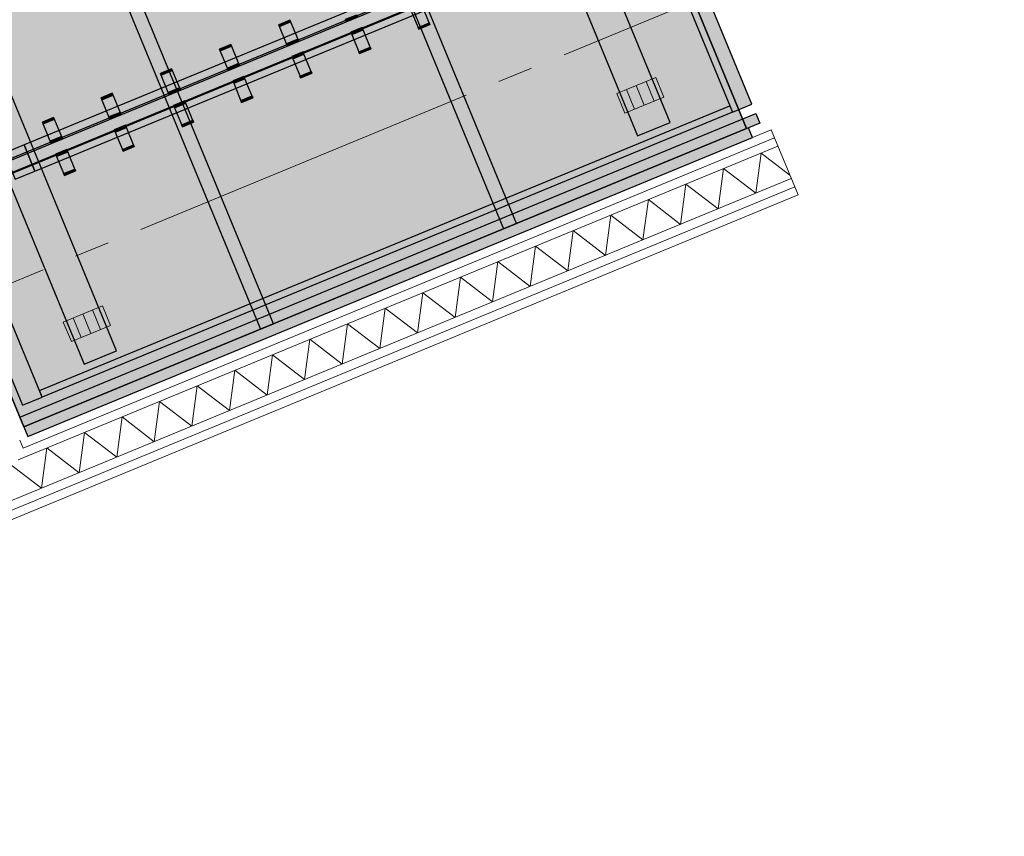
# Model space of a CAD drawing. Header units: millimetres. Extents: x -76965 to -69, y -21129 to 30747.
# Tile 39 of 65: x -20981 to -19583, y 12587 to 13746. Entities that reach past the tile are written whole.
import ezdxf
from ezdxf.enums import TextEntityAlignment as Align

# ---------------------------------------------------------------- set-up
doc = ezdxf.new("R2010")
doc.units = ezdxf.units.MM
doc.header["$MEASUREMENT"] = 0
doc.linetypes.add('B0204', pattern=[650, 500, -50, 50, -50])
doc.linetypes.add('B0702', pattern=[58.685, 39.06, -19.625001])
for name, color, linetype in [('007 Stramien', 7, 'Continuous'), ('022 Binnenwanden', 7, 'Continuous'), ('022 Binnenwanden Doorsnede-arcering', 7, 'Continuous'), ('022 Binnenwanden Laagscheidingslijnen', 7, 'Continuous'), ('079 Vaste inrichting', 7, 'Continuous'), ('079 Vaste inrichting 2D arcering', 7, 'Continuous'), ('079 Vaste inrichting Afdek-arcering', 7, 'Continuous')]:
    doc.layers.add(name, color=color, linetype=linetype)
doc.styles.add('GENERATED_STYLE_1', font='txt')

# ---------------------------------------------------------------- blocks, each defined once
blk = doc.blocks.new('*X85')
at = {"layer": '022 Binnenwanden Doorsnede-arcering', "color": 250, "linetype": 'Continuous', "lineweight": 0, "true_color": 0x3f3f3f}
for p, q in [((-21003.4, 13059.2), (-20995.8, 13116.5)), ((-20973.8, 13099.5), (-20995.8, 13116.5)), ((-21003.4, 13059.2), (-21014.9, 13068.1))]:
    blk.add_line(p, q, dxfattribs=at)
blk = doc.blocks.new('*X86')
at = {"layer": '022 Binnenwanden Doorsnede-arcering', "color": 250, "linetype": 'Continuous', "lineweight": 0, "true_color": 0x3f3f3f}
for p, q in [((-19936, 13499.7), (-19928.4, 13556.9)), ((-19887.7, 13525.6), (-19928.4, 13556.9)), ((-19989.4, 13477.7), (-19981.8, 13534.9)), ((-19936, 13499.7), (-19981.8, 13534.9)), ((-20042.8, 13455.6), (-20035.2, 13512.9)), ((-19989.4, 13477.7), (-20035.2, 13512.9)), ((-20096.2, 13433.6), (-20088.5, 13490.9)), ((-20042.8, 13455.6), (-20088.5, 13490.9)), ((-20149.5, 13411.6), (-20141.9, 13468.8)), ((-20096.2, 13433.6), (-20141.9, 13468.8)), ((-20202.9, 13389.6), (-20195.3, 13446.8)), ((-20149.5, 13411.6), (-20195.3, 13446.8)), ((-20256.3, 13367.6), (-20248.7, 13424.8)), ((-20202.9, 13389.6), (-20248.7, 13424.8)), ((-20309.6, 13345.5), (-20302, 13402.8)), ((-20256.3, 13367.6), (-20302, 13402.8)), ((-20363, 13323.5), (-20355.4, 13380.7)), ((-20309.6, 13345.5), (-20355.4, 13380.7)), ((-20416.4, 13301.5), (-20408.8, 13358.7)), ((-20363, 13323.5), (-20408.8, 13358.7)), ((-20469.7, 13279.5), (-20462.1, 13336.7)), ((-20416.4, 13301.5), (-20462.1, 13336.7)), ((-20523.1, 13257.4), (-20515.5, 13314.7)), ((-20469.7, 13279.5), (-20515.5, 13314.7)), ((-20576.5, 13235.4), (-20568.9, 13292.6)), ((-20523.1, 13257.4), (-20568.9, 13292.6)), ((-20629.8, 13213.4), (-20622.2, 13270.6)), ((-20576.5, 13235.4), (-20622.2, 13270.6)), ((-20683.2, 13191.4), (-20675.6, 13248.6)), ((-20629.8, 13213.4), (-20675.6, 13248.6)), ((-20736.6, 13169.3), (-20729, 13226.6)), ((-20683.2, 13191.4), (-20729, 13226.6)), ((-20790, 13147.3), (-20782.3, 13204.5)), ((-20736.6, 13169.3), (-20782.3, 13204.5)), ((-20843.3, 13125.3), (-20835.7, 13182.5)), ((-20790, 13147.3), (-20835.7, 13182.5)), ((-20896.7, 13103.3), (-20889.1, 13160.5)), ((-20843.3, 13125.3), (-20889.1, 13160.5)), ((-20950.1, 13081.2), (-20942.5, 13138.5)), ((-20896.7, 13103.3), (-20942.5, 13138.5)), ((-20950.1, 13081.2), (-20973.8, 13099.5))]:
    blk.add_line(p, q, dxfattribs=at)
blk = doc.blocks.new('Wall_18_1', base_point=(-22478.2, 12531.8))
at = {"layer": '022 Binnenwanden', "color": 1, "linetype": 'Continuous', "lineweight": 0, "flags": 128}
for points in [[(-19914.2, 13589.8), (-20969.4, 13154.4)], [(-19876.1, 13497.4), (-19914.2, 13589.8)], [(-21187.2, 12956.3), (-19876.1, 13497.4)]]:
    blk.add_lwpolyline(points, dxfattribs=at)
at = {"layer": '022 Binnenwanden Laagscheidingslijnen', "color": 9, "linetype": 'Continuous', "lineweight": 0}
for p, q in [((-19909.5, 13578.3), (-20976.2, 13138.1)), ((-19904.7, 13566.7), (-20983, 13121.7)), ((-20963.9, 13075.5), (-19885.6, 13520.5)), ((-21192, 12967.9), (-19880.8, 13508.9)), ((-20976.2, 13138.1), (-20981, 13149.6)), ((-21010.1, 13056.5), (-20963.9, 13075.5))]:
    blk.add_line(p, q, dxfattribs=at)
at = {"layer": '022 Binnenwanden', "color": 1, "lineweight": 0}
for name in ['*X86', '*X85']:
    blk.add_blockref(name, (0, 0), dxfattribs=at)
blk = doc.blocks.new('Wall_27_1', base_point=(-20969.4, 13154.4))
at = {"layer": '022 Binnenwanden', "color": 1, "linetype": 'Continuous', "lineweight": 0, "flags": 128}
blk.add_lwpolyline([(-20969.4, 13154.4), (-21782.1, 15123.7)], dxfattribs=at)
blk = doc.blocks.new('Slab_264_1', base_point=(-20920.4, 13576.9))
at = {"layer": '079 Vaste inrichting Afdek-arcering', "linetype": 'Continuous', "lineweight": 0, "true_color": 0xffffff}
blk.add_hatch(color=7, dxfattribs=at).paths.add_polyline_path([(-20920.4, 13576.9), (-20921.8, 13580.2), (-20937.6, 13573.7), (-20936.2, 13570.3)])
at = {"layer": '079 Vaste inrichting', "linetype": 'Continuous', "flags": 128}
blk.add_lwpolyline([(-20920.4, 13576.9), (-20936.2, 13570.3), (-20937.6, 13573.7), (-20921.8, 13580.2)], close=True, dxfattribs=at)
blk = doc.blocks.new('Slab_268_1', base_point=(-20921.8, 13580.2))
at = {"layer": '079 Vaste inrichting Afdek-arcering', "linetype": 'Continuous', "lineweight": 0, "true_color": 0xffffff}
blk.add_hatch(color=7, dxfattribs=at).paths.add_polyline_path([(-20921.8, 13580.2), (-20932.9, 13607.2), (-20948.7, 13600.6), (-20937.6, 13573.7)])
at = {"layer": '079 Vaste inrichting', "linetype": 'Continuous', "flags": 128}
blk.add_lwpolyline([(-20921.8, 13580.2), (-20937.6, 13573.7), (-20948.7, 13600.6), (-20932.9, 13607.2)], close=True, dxfattribs=at)
blk = doc.blocks.new('Slab_289_1', base_point=(-20501.2, 13749.8))
at = {"layer": '079 Vaste inrichting Afdek-arcering', "linetype": 'Continuous', "lineweight": 0, "true_color": 0xffffff}
blk.add_hatch(color=7, dxfattribs=at).paths.add_polyline_path([(-20501.2, 13749.8), (-20502.5, 13753.1), (-20518.4, 13746.6), (-20517, 13743.3)])
at = {"layer": '079 Vaste inrichting', "linetype": 'Continuous', "flags": 128}
blk.add_lwpolyline([(-20501.2, 13749.8), (-20517, 13743.3), (-20518.4, 13746.6), (-20502.5, 13753.1)], close=True, dxfattribs=at)
blk = doc.blocks.new('Slab_297_1', base_point=(-20976.9, 13199.1))
at = {"layer": '079 Vaste inrichting Afdek-arcering', "linetype": 'Continuous', "lineweight": 0, "true_color": 0xffffff}
blk.add_hatch(color=7, dxfattribs=at).paths.add_polyline_path([(-20976.9, 13199.1), (-20949.2, 13210.5), (-21193.2, 13802.2), (-21221, 13790.7)])
at = {"layer": '079 Vaste inrichting', "linetype": 'Continuous', "flags": 128}
blk.add_lwpolyline([(-20976.9, 13199.1), (-20949.2, 13210.5), (-21193.2, 13802.2), (-21221, 13790.7)], close=True, dxfattribs=at)
blk = doc.blocks.new('Slab_298_1', base_point=(-20185.6, 14217.8))
at = {"layer": '079 Vaste inrichting Afdek-arcering', "linetype": 'Continuous', "lineweight": 0, "true_color": 0xffffff}
blk.add_hatch(color=7, dxfattribs=at).paths.add_polyline_path([(-20185.6, 14217.8), (-20213.3, 14206.4), (-19969.3, 13614.7), (-19941.5, 13626.2)])
at = {"layer": '079 Vaste inrichting', "linetype": 'Continuous', "flags": 128}
blk.add_lwpolyline([(-20185.6, 14217.8), (-20213.3, 14206.4), (-19969.3, 13614.7), (-19941.5, 13626.2)], close=True, dxfattribs=at)
blk = doc.blocks.new('Slab_306_1', base_point=(-20639.1, 13306.9))
at = {"layer": '079 Vaste inrichting Afdek-arcering', "linetype": 'Continuous', "lineweight": 0, "true_color": 0xffffff}
blk.add_hatch(color=7, dxfattribs=at).paths.add_polyline_path([(-20639.1, 13306.9), (-20620.6, 13314.6), (-20879.5, 13942.2), (-20898, 13934.6)])
at = {"layer": '079 Vaste inrichting', "linetype": 'Continuous', "flags": 128}
blk.add_lwpolyline([(-20639.1, 13306.9), (-20620.6, 13314.6), (-20879.5, 13942.2), (-20898, 13934.6)], close=True, dxfattribs=at)
blk = doc.blocks.new('Slab_307_1', base_point=(-20216.6, 13881))
at = {"layer": '079 Vaste inrichting Afdek-arcering', "linetype": 'Continuous', "lineweight": 0, "true_color": 0xffffff}
blk.add_hatch(color=7, dxfattribs=at).paths.add_polyline_path([(-20216.6, 13881), (-20974.7, 13568.3), (-20959.4, 13531.3), (-20201.4, 13844)])
at = {"layer": '079 Vaste inrichting', "linetype": 'Continuous', "flags": 128}
blk.add_lwpolyline([(-20216.6, 13881), (-20974.7, 13568.3), (-20959.4, 13531.3), (-20201.4, 13844)], close=True, dxfattribs=at)
blk = doc.blocks.new('Slab_310_1', base_point=(-20114.6, 13909.3))
at = {"layer": '079 Vaste inrichting Afdek-arcering', "linetype": 'Continuous', "lineweight": 0, "true_color": 0xffffff}
blk.add_hatch(color=7, dxfattribs=at).paths.add_polyline_path([(-20114.6, 13909.3), (-21055.3, 13521.3), (-21049.1, 13506.3), (-20108.4, 13894.3)])
at = {"layer": '079 Vaste inrichting', "linetype": 'Continuous', "flags": 128}
blk.add_lwpolyline([(-20114.6, 13909.3), (-21055.3, 13521.3), (-21049.1, 13506.3), (-20108.4, 13894.3)], close=True, dxfattribs=at)
blk = doc.blocks.new('Slab_453_1', base_point=(-20912.8, 13558.6))
at = {"layer": '079 Vaste inrichting Afdek-arcering', "linetype": 'Continuous', "lineweight": 0, "true_color": 0xffffff}
blk.add_hatch(color=7, dxfattribs=at).paths.add_polyline_path([(-20912.8, 13558.6), (-20928.7, 13552.1), (-20917.6, 13525.1), (-20901.7, 13531.6)])
at = {"layer": '079 Vaste inrichting', "linetype": 'Continuous', "flags": 128}
blk.add_lwpolyline([(-20912.8, 13558.6), (-20928.7, 13552.1), (-20917.6, 13525.1), (-20901.7, 13531.6)], close=True, dxfattribs=at)
blk = doc.blocks.new('Slab_454_1', base_point=(-20829.5, 13593))
at = {"layer": '079 Vaste inrichting Afdek-arcering', "linetype": 'Continuous', "lineweight": 0, "true_color": 0xffffff}
blk.add_hatch(color=7, dxfattribs=at).paths.add_polyline_path([(-20829.5, 13593), (-20845.3, 13586.5), (-20834.2, 13559.5), (-20818.3, 13566)])
at = {"layer": '079 Vaste inrichting', "linetype": 'Continuous', "flags": 128}
blk.add_lwpolyline([(-20829.5, 13593), (-20845.3, 13586.5), (-20834.2, 13559.5), (-20818.3, 13566)], close=True, dxfattribs=at)
blk = doc.blocks.new('Slab_455_1', base_point=(-20818.3, 13566))
at = {"layer": '079 Vaste inrichting Afdek-arcering', "linetype": 'Continuous', "lineweight": 0, "true_color": 0xffffff}
blk.add_hatch(color=7, dxfattribs=at).paths.add_polyline_path([(-20818.3, 13566), (-20819.4, 13568.5), (-20835.2, 13562), (-20834.2, 13559.5)])
at = {"layer": '079 Vaste inrichting', "linetype": 'Continuous', "flags": 128}
blk.add_lwpolyline([(-20818.3, 13566), (-20834.2, 13559.5), (-20835.2, 13562), (-20819.4, 13568.5)], close=True, dxfattribs=at)
blk = doc.blocks.new('Slab_457_1', base_point=(-20661.3, 13662.3))
at = {"layer": '079 Vaste inrichting Afdek-arcering', "linetype": 'Continuous', "lineweight": 0, "true_color": 0xffffff}
blk.add_hatch(color=7, dxfattribs=at).paths.add_polyline_path([(-20661.3, 13662.3), (-20677.2, 13655.8), (-20666.1, 13628.8), (-20650.2, 13635.4)])
at = {"layer": '079 Vaste inrichting', "linetype": 'Continuous', "flags": 128}
blk.add_lwpolyline([(-20661.3, 13662.3), (-20677.2, 13655.8), (-20666.1, 13628.8), (-20650.2, 13635.4)], close=True, dxfattribs=at)
blk = doc.blocks.new('Slab_459_1', base_point=(-20286.4, 14155.1))
at = {"layer": '079 Vaste inrichting Afdek-arcering', "linetype": 'Continuous', "lineweight": 0, "true_color": 0xffffff}
blk.add_hatch(color=7, dxfattribs=at).paths.add_polyline_path([(-20286.4, 14155.1), (-20332.7, 14136), (-20103.9, 13581.3), (-20057.6, 13600.4)])
at = {"layer": '079 Vaste inrichting', "linetype": 'Continuous', "flags": 128}
blk.add_lwpolyline([(-20286.4, 14155.1), (-20332.7, 14136), (-20103.9, 13581.3), (-20057.6, 13600.4)], close=True, dxfattribs=at)
blk = doc.blocks.new('Slab_460_1', base_point=(-21072.2, 13831))
at = {"layer": '079 Vaste inrichting Afdek-arcering', "linetype": 'Continuous', "lineweight": 0, "true_color": 0xffffff}
blk.add_hatch(color=7, dxfattribs=at).paths.add_polyline_path([(-21072.2, 13831), (-21118.4, 13811.9), (-20889.6, 13257.2), (-20843.4, 13276.3)])
at = {"layer": '079 Vaste inrichting', "linetype": 'Continuous', "flags": 128}
blk.add_lwpolyline([(-21072.2, 13831), (-21118.4, 13811.9), (-20889.6, 13257.2), (-20843.4, 13276.3)], close=True, dxfattribs=at)
blk = doc.blocks.new('Slab_461_1', base_point=(-20932.9, 13607.2))
at = {"layer": '079 Vaste inrichting Afdek-arcering', "linetype": 'Continuous', "lineweight": 0, "true_color": 0xffffff}
blk.add_hatch(color=7, dxfattribs=at).paths.add_polyline_path([(-20932.9, 13607.2), (-20948.7, 13600.6), (-20947.7, 13598.1), (-20931.8, 13604.7)])
at = {"layer": '079 Vaste inrichting', "linetype": 'Continuous', "flags": 128}
blk.add_lwpolyline([(-20932.9, 13607.2), (-20948.7, 13600.6), (-20947.7, 13598.1), (-20931.8, 13604.7)], close=True, dxfattribs=at)
blk = doc.blocks.new('Slab_462_1', base_point=(-20746.7, 13631))
at = {"layer": '079 Vaste inrichting Afdek-arcering', "linetype": 'Continuous', "lineweight": 0, "true_color": 0xffffff}
blk.add_hatch(color=7, dxfattribs=at).paths.add_polyline_path([(-20746.7, 13631), (-20762.5, 13624.5), (-20761.1, 13621.2), (-20745.3, 13627.7)])
at = {"layer": '079 Vaste inrichting', "linetype": 'Continuous', "flags": 128}
blk.add_lwpolyline([(-20746.7, 13631), (-20762.5, 13624.5), (-20761.1, 13621.2), (-20745.3, 13627.7)], close=True, dxfattribs=at)
blk = doc.blocks.new('Slab_463_1', base_point=(-20837, 13611.3))
at = {"layer": '079 Vaste inrichting Afdek-arcering', "linetype": 'Continuous', "lineweight": 0, "true_color": 0xffffff}
blk.add_hatch(color=7, dxfattribs=at).paths.add_polyline_path([(-20837, 13611.3), (-20838.4, 13614.6), (-20854.2, 13608.1), (-20852.9, 13604.7)])
at = {"layer": '079 Vaste inrichting', "linetype": 'Continuous', "flags": 128}
blk.add_lwpolyline([(-20837, 13611.3), (-20852.9, 13604.7), (-20854.2, 13608.1), (-20838.4, 13614.6)], close=True, dxfattribs=at)
blk = doc.blocks.new('Slab_464_1', base_point=(-20745.3, 13627.7))
at = {"layer": '079 Vaste inrichting Afdek-arcering', "linetype": 'Continuous', "lineweight": 0, "true_color": 0xffffff}
blk.add_hatch(color=7, dxfattribs=at).paths.add_polyline_path([(-20745.3, 13627.7), (-20761.1, 13621.2), (-20750, 13594.2), (-20734.2, 13600.8)])
at = {"layer": '079 Vaste inrichting', "linetype": 'Continuous', "flags": 128}
blk.add_lwpolyline([(-20745.3, 13627.7), (-20761.1, 13621.2), (-20750, 13594.2), (-20734.2, 13600.8)], close=True, dxfattribs=at)
blk = doc.blocks.new('Slab_465_1', base_point=(-20650.2, 13635.4))
at = {"layer": '079 Vaste inrichting Afdek-arcering', "linetype": 'Continuous', "lineweight": 0, "true_color": 0xffffff}
blk.add_hatch(color=7, dxfattribs=at).paths.add_polyline_path([(-20650.2, 13635.4), (-20651.2, 13637.9), (-20667.1, 13631.4), (-20666.1, 13628.8)])
at = {"layer": '079 Vaste inrichting', "linetype": 'Continuous', "flags": 128}
blk.add_lwpolyline([(-20650.2, 13635.4), (-20666.1, 13628.8), (-20667.1, 13631.4), (-20651.2, 13637.9)], close=True, dxfattribs=at)
blk = doc.blocks.new('Slab_466_1', base_point=(-20577.4, 13697))
at = {"layer": '079 Vaste inrichting Afdek-arcering', "linetype": 'Continuous', "lineweight": 0, "true_color": 0xffffff}
blk.add_hatch(color=7, dxfattribs=at).paths.add_polyline_path([(-20577.4, 13697), (-20593.2, 13690.4), (-20582.1, 13663.5), (-20566.2, 13670)])
at = {"layer": '079 Vaste inrichting', "linetype": 'Continuous', "flags": 128}
blk.add_lwpolyline([(-20577.4, 13697), (-20593.2, 13690.4), (-20582.1, 13663.5), (-20566.2, 13670)], close=True, dxfattribs=at)
blk = doc.blocks.new('Slab_467_1', base_point=(-20662.7, 13665.7))
at = {"layer": '079 Vaste inrichting Afdek-arcering', "linetype": 'Continuous', "lineweight": 0, "true_color": 0xffffff}
blk.add_hatch(color=7, dxfattribs=at).paths.add_polyline_path([(-20662.7, 13665.7), (-20678.6, 13659.1), (-20677.2, 13655.8), (-20661.3, 13662.3)])
at = {"layer": '079 Vaste inrichting', "linetype": 'Continuous', "flags": 128}
blk.add_lwpolyline([(-20662.7, 13665.7), (-20678.6, 13659.1), (-20677.2, 13655.8), (-20661.3, 13662.3)], close=True, dxfattribs=at)
blk = doc.blocks.new('Slab_468_1', base_point=(-20734.2, 13600.8))
at = {"layer": '079 Vaste inrichting Afdek-arcering', "linetype": 'Continuous', "lineweight": 0, "true_color": 0xffffff}
blk.add_hatch(color=7, dxfattribs=at).paths.add_polyline_path([(-20734.2, 13600.8), (-20735.2, 13603.3), (-20751.1, 13596.7), (-20750, 13594.2)])
at = {"layer": '079 Vaste inrichting', "linetype": 'Continuous', "flags": 128}
blk.add_lwpolyline([(-20734.2, 13600.8), (-20750, 13594.2), (-20751.1, 13596.7), (-20735.2, 13603.3)], close=True, dxfattribs=at)
blk = doc.blocks.new('Slab_469_1', base_point=(-20586.3, 13718.6))
at = {"layer": '079 Vaste inrichting Afdek-arcering', "linetype": 'Continuous', "lineweight": 0, "true_color": 0xffffff}
blk.add_hatch(color=7, dxfattribs=at).paths.add_polyline_path([(-20586.3, 13718.6), (-20597.4, 13745.6), (-20613.3, 13739), (-20602.1, 13712)])
at = {"layer": '079 Vaste inrichting', "linetype": 'Continuous', "flags": 128}
blk.add_lwpolyline([(-20586.3, 13718.6), (-20602.1, 13712), (-20613.3, 13739), (-20597.4, 13745.6)], close=True, dxfattribs=at)
blk = doc.blocks.new('Slab_470_1', base_point=(-20584.9, 13715.3))
at = {"layer": '079 Vaste inrichting Afdek-arcering', "linetype": 'Continuous', "lineweight": 0, "true_color": 0xffffff}
blk.add_hatch(color=7, dxfattribs=at).paths.add_polyline_path([(-20584.9, 13715.3), (-20586.3, 13718.6), (-20602.1, 13712), (-20600.8, 13708.7)])
at = {"layer": '079 Vaste inrichting', "linetype": 'Continuous', "flags": 128}
blk.add_lwpolyline([(-20584.9, 13715.3), (-20600.8, 13708.7), (-20602.1, 13712), (-20586.3, 13718.6)], close=True, dxfattribs=at)
blk = doc.blocks.new('Slab_471_1', base_point=(-20668.9, 13680.6))
at = {"layer": '079 Vaste inrichting Afdek-arcering', "linetype": 'Continuous', "lineweight": 0, "true_color": 0xffffff}
blk.add_hatch(color=7, dxfattribs=at).paths.add_polyline_path([(-20668.9, 13680.6), (-20670.2, 13684), (-20686.1, 13677.4), (-20684.7, 13674.1)])
at = {"layer": '079 Vaste inrichting', "linetype": 'Continuous', "flags": 128}
blk.add_lwpolyline([(-20668.9, 13680.6), (-20684.7, 13674.1), (-20686.1, 13677.4), (-20670.2, 13684)], close=True, dxfattribs=at)
blk = doc.blocks.new('Slab_472_1', base_point=(-20830.8, 13596.3))
at = {"layer": '079 Vaste inrichting Afdek-arcering', "linetype": 'Continuous', "lineweight": 0, "true_color": 0xffffff}
blk.add_hatch(color=7, dxfattribs=at).paths.add_polyline_path([(-20830.8, 13596.3), (-20846.7, 13589.8), (-20845.3, 13586.5), (-20829.5, 13593)])
at = {"layer": '079 Vaste inrichting', "linetype": 'Continuous', "flags": 128}
blk.add_lwpolyline([(-20830.8, 13596.3), (-20846.7, 13589.8), (-20845.3, 13586.5), (-20829.5, 13593)], close=True, dxfattribs=at)
blk = doc.blocks.new('Slab_474_1', base_point=(-20482.5, 13704.6))
at = {"layer": '079 Vaste inrichting Afdek-arcering', "linetype": 'Continuous', "lineweight": 0, "true_color": 0xffffff}
blk.add_hatch(color=7, dxfattribs=at).paths.add_polyline_path([(-20482.5, 13704.6), (-20483.5, 13707.1), (-20499.4, 13700.5), (-20498.4, 13698)])
at = {"layer": '079 Vaste inrichting', "linetype": 'Continuous', "flags": 128}
blk.add_lwpolyline([(-20482.5, 13704.6), (-20498.4, 13698), (-20499.4, 13700.5), (-20483.5, 13707.1)], close=True, dxfattribs=at)
blk = doc.blocks.new('Slab_475_1', base_point=(-20901.7, 13531.6))
at = {"layer": '079 Vaste inrichting Afdek-arcering', "linetype": 'Continuous', "lineweight": 0, "true_color": 0xffffff}
blk.add_hatch(color=7, dxfattribs=at).paths.add_polyline_path([(-20901.7, 13531.6), (-20902.8, 13534.1), (-20918.6, 13527.6), (-20917.6, 13525.1)])
at = {"layer": '079 Vaste inrichting', "linetype": 'Continuous', "flags": 128}
blk.add_lwpolyline([(-20901.7, 13531.6), (-20917.6, 13525.1), (-20918.6, 13527.6), (-20902.8, 13534.1)], close=True, dxfattribs=at)
blk = doc.blocks.new('Slab_476_1', base_point=(-20987.2, 13519.9))
at = {"layer": '079 Vaste inrichting Afdek-arcering', "linetype": 'Continuous', "lineweight": 0, "true_color": 0xffffff}
blk.add_hatch(color=7, dxfattribs=at).paths.add_polyline_path([(-20987.2, 13519.9), (-20959.4, 13531.3), (-20974.7, 13568.3), (-21002.4, 13556.9)])
at = {"layer": '079 Vaste inrichting', "linetype": 'Continuous', "flags": 128}
blk.add_lwpolyline([(-20987.2, 13519.9), (-20959.4, 13531.3), (-20974.7, 13568.3), (-21002.4, 13556.9)], close=True, dxfattribs=at)
blk = doc.blocks.new('Slab_479_1', base_point=(-20681.4, 13710.9))
at = {"layer": '079 Vaste inrichting Afdek-arcering', "linetype": 'Continuous', "lineweight": 0, "true_color": 0xffffff}
blk.add_hatch(color=7, dxfattribs=at).paths.add_polyline_path([(-20681.4, 13710.9), (-20697.2, 13704.4), (-20696.2, 13701.9), (-20680.3, 13708.4)])
at = {"layer": '079 Vaste inrichting', "linetype": 'Continuous', "flags": 128}
blk.add_lwpolyline([(-20681.4, 13710.9), (-20697.2, 13704.4), (-20696.2, 13701.9), (-20680.3, 13708.4)], close=True, dxfattribs=at)
blk = doc.blocks.new('Slab_480_1', base_point=(-20670.2, 13684))
at = {"layer": '079 Vaste inrichting Afdek-arcering', "linetype": 'Continuous', "lineweight": 0, "true_color": 0xffffff}
blk.add_hatch(color=7, dxfattribs=at).paths.add_polyline_path([(-20670.2, 13684), (-20681.4, 13710.9), (-20697.2, 13704.4), (-20686.1, 13677.4)])
at = {"layer": '079 Vaste inrichting', "linetype": 'Continuous', "flags": 128}
blk.add_lwpolyline([(-20670.2, 13684), (-20686.1, 13677.4), (-20697.2, 13704.4), (-20681.4, 13710.9)], close=True, dxfattribs=at)
blk = doc.blocks.new('Slab_483_1', base_point=(-20566.2, 13670))
at = {"layer": '079 Vaste inrichting Afdek-arcering', "linetype": 'Continuous', "lineweight": 0, "true_color": 0xffffff}
blk.add_hatch(color=7, dxfattribs=at).paths.add_polyline_path([(-20566.2, 13670), (-20567.3, 13672.5), (-20583.1, 13666), (-20582.1, 13663.5)])
at = {"layer": '079 Vaste inrichting', "linetype": 'Continuous', "flags": 128}
blk.add_lwpolyline([(-20566.2, 13670), (-20582.1, 13663.5), (-20583.1, 13666), (-20567.3, 13672.5)], close=True, dxfattribs=at)
blk = doc.blocks.new('Slab_484_1', base_point=(-20398.6, 13739.2))
at = {"layer": '079 Vaste inrichting Afdek-arcering', "linetype": 'Continuous', "lineweight": 0, "true_color": 0xffffff}
blk.add_hatch(color=7, dxfattribs=at).paths.add_polyline_path([(-20398.6, 13739.2), (-20399.6, 13741.7), (-20415.5, 13735.1), (-20414.5, 13732.6)])
at = {"layer": '079 Vaste inrichting', "linetype": 'Continuous', "flags": 128}
blk.add_lwpolyline([(-20398.6, 13739.2), (-20414.5, 13732.6), (-20415.5, 13735.1), (-20399.6, 13741.7)], close=True, dxfattribs=at)
blk = doc.blocks.new('Slab_486_1', base_point=(-20493.6, 13731.5))
at = {"layer": '079 Vaste inrichting Afdek-arcering', "linetype": 'Continuous', "lineweight": 0, "true_color": 0xffffff}
blk.add_hatch(color=7, dxfattribs=at).paths.add_polyline_path([(-20493.6, 13731.5), (-20509.5, 13725), (-20498.4, 13698), (-20482.5, 13704.6)])
at = {"layer": '079 Vaste inrichting', "linetype": 'Continuous', "flags": 128}
blk.add_lwpolyline([(-20493.6, 13731.5), (-20509.5, 13725), (-20498.4, 13698), (-20482.5, 13704.6)], close=True, dxfattribs=at)
blk = doc.blocks.new('Slab_487_1', base_point=(-20495, 13734.8))
at = {"layer": '079 Vaste inrichting Afdek-arcering', "linetype": 'Continuous', "lineweight": 0, "true_color": 0xffffff}
blk.add_hatch(color=7, dxfattribs=at).paths.add_polyline_path([(-20495, 13734.8), (-20510.9, 13728.3), (-20509.5, 13725), (-20493.6, 13731.5)])
at = {"layer": '079 Vaste inrichting', "linetype": 'Continuous', "flags": 128}
blk.add_lwpolyline([(-20495, 13734.8), (-20510.9, 13728.3), (-20509.5, 13725), (-20493.6, 13731.5)], close=True, dxfattribs=at)
blk = doc.blocks.new('Slab_488_1', base_point=(-20409.7, 13766.1))
at = {"layer": '079 Vaste inrichting Afdek-arcering', "linetype": 'Continuous', "lineweight": 0, "true_color": 0xffffff}
blk.add_hatch(color=7, dxfattribs=at).paths.add_polyline_path([(-20409.7, 13766.1), (-20425.6, 13759.6), (-20414.5, 13732.6), (-20398.6, 13739.2)])
at = {"layer": '079 Vaste inrichting', "linetype": 'Continuous', "flags": 128}
blk.add_lwpolyline([(-20409.7, 13766.1), (-20425.6, 13759.6), (-20414.5, 13732.6), (-20398.6, 13739.2)], close=True, dxfattribs=at)
blk = doc.blocks.new('Slab_490_1', base_point=(-21234.4, 13797.1))
at = {"layer": '079 Vaste inrichting Afdek-arcering', "linetype": 'Continuous', "lineweight": 0, "true_color": 0xffffff}
blk.add_hatch(color=7, dxfattribs=at).paths.add_polyline_path([(-21234.4, 13797.1), (-20975, 13168.3), (-19949, 13591.7), (-20208.3, 14220.4)])
at = {"layer": '079 Vaste inrichting', "linetype": 'Continuous', "flags": 128}
blk.add_lwpolyline([(-21234.4, 13797.1), (-20208.3, 14220.4), (-19949, 13591.7), (-20975, 13168.3)], close=True, dxfattribs=at)
blk = doc.blocks.new('Slab_491_1', base_point=(-20294, 13449.3))
at = {"layer": '079 Vaste inrichting Afdek-arcering', "linetype": 'Continuous', "lineweight": 0, "true_color": 0xffffff}
blk.add_hatch(color=7, dxfattribs=at).paths.add_polyline_path([(-20294, 13449.3), (-20275.6, 13457), (-20534.4, 14084.6), (-20552.9, 14076.9)])
at = {"layer": '079 Vaste inrichting', "linetype": 'Continuous', "flags": 128}
blk.add_lwpolyline([(-20294, 13449.3), (-20275.6, 13457), (-20534.4, 14084.6), (-20552.9, 14076.9)], close=True, dxfattribs=at)
blk = doc.blocks.new('Slab_492_1', base_point=(-21234.4, 13797.1))
at = {"layer": '079 Vaste inrichting Afdek-arcering', "linetype": 'Continuous', "lineweight": 0, "true_color": 0xffffff}
blk.add_hatch(color=7, dxfattribs=at).paths.add_polyline_path([(-21234.4, 13797.1), (-20975, 13168.3), (-19949, 13591.7), (-20208.3, 14220.4)])
at = {"layer": '079 Vaste inrichting', "linetype": 'Continuous', "flags": 128}
blk.add_lwpolyline([(-21234.4, 13797.1), (-20975, 13168.3), (-19949, 13591.7), (-20208.3, 14220.4)], close=True, dxfattribs=at)
blk = doc.blocks.new('Slab_493_1', base_point=(-20975, 13168.3))
at = {"layer": '079 Vaste inrichting Afdek-arcering', "linetype": 'Continuous', "lineweight": 0, "true_color": 0xffffff}
blk.add_hatch(color=7, dxfattribs=at).paths.add_polyline_path([(-20975, 13168.3), (-19930.5, 13599.4), (-19936.2, 13613.2), (-20980.8, 13182.3)])
at = {"layer": '079 Vaste inrichting', "linetype": 'Continuous', "flags": 128}
blk.add_lwpolyline([(-20975, 13168.3), (-20980.8, 13182.3), (-19936.2, 13613.2), (-19930.5, 13599.4)], close=True, dxfattribs=at)
blk = doc.blocks.new('Slab_495_1', base_point=(-20914.2, 13561.9))
at = {"layer": '079 Vaste inrichting Afdek-arcering', "linetype": 'Continuous', "lineweight": 0, "true_color": 0xffffff}
blk.add_hatch(color=7, dxfattribs=at).paths.add_polyline_path([(-20914.2, 13561.9), (-20930.1, 13555.4), (-20928.7, 13552.1), (-20912.8, 13558.6)])
at = {"layer": '079 Vaste inrichting', "linetype": 'Continuous', "flags": 128}
blk.add_lwpolyline([(-20914.2, 13561.9), (-20930.1, 13555.4), (-20928.7, 13552.1), (-20912.8, 13558.6)], close=True, dxfattribs=at)
blk = doc.blocks.new('Slab_498_1', base_point=(-20752.8, 13646))
at = {"layer": '079 Vaste inrichting Afdek-arcering', "linetype": 'Continuous', "lineweight": 0, "true_color": 0xffffff}
blk.add_hatch(color=7, dxfattribs=at).paths.add_polyline_path([(-20752.8, 13646), (-20754.2, 13649.3), (-20770.1, 13642.8), (-20768.7, 13639.5)])
at = {"layer": '079 Vaste inrichting', "linetype": 'Continuous', "flags": 128}
blk.add_lwpolyline([(-20752.8, 13646), (-20768.7, 13639.5), (-20770.1, 13642.8), (-20754.2, 13649.3)], close=True, dxfattribs=at)
blk = doc.blocks.new('Slab_499_1', base_point=(-20754.2, 13649.3))
at = {"layer": '079 Vaste inrichting Afdek-arcering', "linetype": 'Continuous', "lineweight": 0, "true_color": 0xffffff}
blk.add_hatch(color=7, dxfattribs=at).paths.add_polyline_path([(-20754.2, 13649.3), (-20765.3, 13676.3), (-20781.2, 13669.8), (-20770.1, 13642.8)])
at = {"layer": '079 Vaste inrichting', "linetype": 'Continuous', "flags": 128}
blk.add_lwpolyline([(-20754.2, 13649.3), (-20770.1, 13642.8), (-20781.2, 13669.8), (-20765.3, 13676.3)], close=True, dxfattribs=at)
blk = doc.blocks.new('Slab_506_1', base_point=(-20765.3, 13676.3))
at = {"layer": '079 Vaste inrichting Afdek-arcering', "linetype": 'Continuous', "lineweight": 0, "true_color": 0xffffff}
blk.add_hatch(color=7, dxfattribs=at).paths.add_polyline_path([(-20765.3, 13676.3), (-20781.2, 13669.8), (-20780.1, 13667.2), (-20764.3, 13673.8)])
at = {"layer": '079 Vaste inrichting', "linetype": 'Continuous', "flags": 128}
blk.add_lwpolyline([(-20765.3, 13676.3), (-20781.2, 13669.8), (-20780.1, 13667.2), (-20764.3, 13673.8)], close=True, dxfattribs=at)
blk = doc.blocks.new('Slab_508_1', base_point=(-20838.4, 13614.6))
at = {"layer": '079 Vaste inrichting Afdek-arcering', "linetype": 'Continuous', "lineweight": 0, "true_color": 0xffffff}
blk.add_hatch(color=7, dxfattribs=at).paths.add_polyline_path([(-20838.4, 13614.6), (-20849.5, 13641.6), (-20865.3, 13635), (-20854.2, 13608.1)])
at = {"layer": '079 Vaste inrichting', "linetype": 'Continuous', "flags": 128}
blk.add_lwpolyline([(-20838.4, 13614.6), (-20854.2, 13608.1), (-20865.3, 13635), (-20849.5, 13641.6)], close=True, dxfattribs=at)
blk = doc.blocks.new('Slab_509_1', base_point=(-20597.4, 13745.6))
at = {"layer": '079 Vaste inrichting Afdek-arcering', "linetype": 'Continuous', "lineweight": 0, "true_color": 0xffffff}
blk.add_hatch(color=7, dxfattribs=at).paths.add_polyline_path([(-20597.4, 13745.6), (-20613.3, 13739), (-20612.2, 13736.5), (-20596.4, 13743)])
at = {"layer": '079 Vaste inrichting', "linetype": 'Continuous', "flags": 128}
blk.add_lwpolyline([(-20597.4, 13745.6), (-20613.3, 13739), (-20612.2, 13736.5), (-20596.4, 13743)], close=True, dxfattribs=at)
blk = doc.blocks.new('Slab_510_1', base_point=(-20578.7, 13700.3))
at = {"layer": '079 Vaste inrichting Afdek-arcering', "linetype": 'Continuous', "lineweight": 0, "true_color": 0xffffff}
blk.add_hatch(color=7, dxfattribs=at).paths.add_polyline_path([(-20578.7, 13700.3), (-20594.6, 13693.8), (-20593.2, 13690.4), (-20577.4, 13697)])
at = {"layer": '079 Vaste inrichting', "linetype": 'Continuous', "flags": 128}
blk.add_lwpolyline([(-20578.7, 13700.3), (-20594.6, 13693.8), (-20593.2, 13690.4), (-20577.4, 13697)], close=True, dxfattribs=at)
blk = doc.blocks.new('Slab_511_1', base_point=(-20849.5, 13641.6))
at = {"layer": '079 Vaste inrichting Afdek-arcering', "linetype": 'Continuous', "lineweight": 0, "true_color": 0xffffff}
blk.add_hatch(color=7, dxfattribs=at).paths.add_polyline_path([(-20849.5, 13641.6), (-20865.3, 13635), (-20864.3, 13632.5), (-20848.5, 13639.1)])
at = {"layer": '079 Vaste inrichting', "linetype": 'Continuous', "flags": 128}
blk.add_lwpolyline([(-20849.5, 13641.6), (-20865.3, 13635), (-20864.3, 13632.5), (-20848.5, 13639.1)], close=True, dxfattribs=at)
blk = doc.blocks.new('Slab_512_1', base_point=(-21067.4, 13497.1))
at = {"layer": '079 Vaste inrichting Afdek-arcering', "linetype": 'Continuous', "lineweight": 0, "true_color": 0xffffff}
blk.add_hatch(color=7, dxfattribs=at).paths.add_polyline_path([(-21067.4, 13497.1), (-20087.5, 13901.3), (-20095.1, 13919.8), (-21075, 13515.6)])
at = {"layer": '079 Vaste inrichting', "linetype": 'Continuous', "flags": 128}
blk.add_lwpolyline([(-21067.4, 13497.1), (-20087.5, 13901.3), (-20095.1, 13919.8), (-21075, 13515.6)], close=True, dxfattribs=at)
blk = doc.blocks.new('Slab_513_1', base_point=(-19969.3, 13614.7))
at = {"layer": '079 Vaste inrichting Afdek-arcering', "linetype": 'Continuous', "lineweight": 0, "true_color": 0xffffff}
blk.add_hatch(color=7, dxfattribs=at).paths.add_polyline_path([(-19969.3, 13614.7), (-19973.1, 13624), (-20953, 13219.8), (-20949.2, 13210.5)])
at = {"layer": '079 Vaste inrichting', "linetype": 'Continuous', "flags": 128}
blk.add_lwpolyline([(-19969.3, 13614.7), (-20949.2, 13210.5), (-20953, 13219.8), (-19973.1, 13624)], close=True, dxfattribs=at)
blk = doc.blocks.new('Slab_514_1', base_point=(-20975.1, 13168.3))
at = {"layer": '079 Vaste inrichting Afdek-arcering', "linetype": 'Continuous', "lineweight": 0, "true_color": 0xffffff}
blk.add_hatch(color=7, dxfattribs=at).paths.add_polyline_path([(-20975.1, 13168.3), (-20969.4, 13154.4), (-19940.8, 13578.7), (-19946.5, 13592.5)])
at = {"layer": '079 Vaste inrichting', "linetype": 'Continuous', "flags": 128}
blk.add_lwpolyline([(-20975.1, 13168.3), (-20969.4, 13154.4), (-19940.8, 13578.7), (-19946.5, 13592.5)], close=True, dxfattribs=at)
blk = doc.blocks.new('Standard grid marker_3')
at = {"layer": '007 Stramien', "color": 6, "linetype": 'B0204', "lineweight": 0}
blk.add_line((9000, 0), (64151.8, 0), dxfattribs=at)
at = {"layer": '007 Stramien', "color": 6, "lineweight": 0, "style": 'GENERATED_STYLE_1'}
for tag, p in [('AC_MarkerText_1_0', (-250, 10)), ('AC_MarkerText_1_1', (73401.8, 10))]:
    blk.add_attdef(tag, text='', height=175, dxfattribs=at).set_placement(p, align=Align.MIDDLE_CENTER)
blk = doc.blocks.new('Buis 17')
at = {"layer": '079 Vaste inrichting 2D arcering', "linetype": 'Continuous', "lineweight": 0, "true_color": 0x3f3f3f}
blk.add_hatch(color=250, dxfattribs=at).paths.add_polyline_path([(0, 30), (0, -30), (30, -30), (30, 30)])
at = {"layer": '079 Vaste inrichting', "color": 1, "linetype": 'Continuous', "lineweight": 0}
for p, q in [((0, 30), (0, -30)), ((30, 30), (0, 30)), ((30, -30), (30, 30)), ((0, -30), (30, -30))]:
    blk.add_line(p, q, dxfattribs=at)
at = {"layer": '079 Vaste inrichting', "color": 1, "linetype": 'B0702', "lineweight": 0}
for p, q in [((0, 15), (30, 15)), ((0, -15), (30, -15))]:
    blk.add_line(p, q, dxfattribs=at)
at = {"layer": '079 Vaste inrichting', "color": 9, "linetype": 'B0204', "lineweight": 0}
blk.add_line((0, 0), (30, 0), dxfattribs=at)

msp = doc.modelspace()

# ---------------------------------------------------------------- block references
at = {"layer": '007 Stramien', "color": 1, "linetype": 'Continuous', "lineweight": 0, "zscale": 1000, "rotation": 202.423973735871}
msp.add_blockref('Standard grid marker_3', (-5418.1, 19799.7), dxfattribs=at)
at = {"layer": '022 Binnenwanden', "color": 1, "lineweight": 0}
for name, p in [('Wall_27_1', (-20969.4, 13154.4)), ('Wall_18_1', (-22478.2, 12531.8))]:
    msp.add_blockref(name, p, dxfattribs=at)
at = {"layer": '079 Vaste inrichting', "linetype": 'Continuous'}
for name, p in [('Slab_490_1', (-21234.4, 13797.1)), ('Slab_492_1', (-21234.4, 13797.1)), ('Slab_298_1', (-20185.6, 14217.8)), ('Slab_459_1', (-20286.4, 14155.1)), ('Slab_491_1', (-20294, 13449.3)), ('Slab_306_1', (-20639.1, 13306.9)), ('Slab_512_1', (-21067.4, 13497.1)), ('Slab_310_1', (-20114.6, 13909.3)), ('Slab_307_1', (-20216.6, 13881)), ('Slab_460_1', (-21072.2, 13831)), ('Slab_297_1', (-20976.9, 13199.1)), ('Slab_488_1', (-20409.7, 13766.1)), ('Slab_469_1', (-20586.3, 13718.6)), ('Slab_509_1', (-20597.4, 13745.6)), ('Slab_289_1', (-20501.2, 13749.8)), ('Slab_484_1', (-20398.6, 13739.2)), ('Slab_487_1', (-20495, 13734.8)), ('Slab_486_1', (-20493.6, 13731.5)), ('Slab_470_1', (-20584.9, 13715.3)), ('Slab_479_1', (-20681.4, 13710.9)), ('Slab_480_1', (-20670.2, 13684)), ('Slab_510_1', (-20578.7, 13700.3)), ('Slab_474_1', (-20482.5, 13704.6)), ('Slab_471_1', (-20668.9, 13680.6)), ('Slab_466_1', (-20577.4, 13697)), ('Slab_499_1', (-20754.2, 13649.3)), ('Slab_506_1', (-20765.3, 13676.3)), ('Slab_483_1', (-20566.2, 13670)), ('Slab_467_1', (-20662.7, 13665.7)), ('Slab_457_1', (-20661.3, 13662.3)), ('Slab_498_1', (-20752.8, 13646)), ('Slab_508_1', (-20838.4, 13614.6)), ('Slab_511_1', (-20849.5, 13641.6)), ('Slab_462_1', (-20746.7, 13631)), ('Slab_465_1', (-20650.2, 13635.4)), ('Slab_513_1', (-19969.3, 13614.7)), ('Slab_463_1', (-20837, 13611.3)), ('Slab_464_1', (-20745.3, 13627.7)), ('Slab_493_1', (-20975, 13168.3)), ('Slab_268_1', (-20921.8, 13580.2)), ('Slab_461_1', (-20932.9, 13607.2)), ('Slab_468_1', (-20734.2, 13600.8)), ('Slab_514_1', (-20975.1, 13168.3)), ('Slab_472_1', (-20830.8, 13596.3)), ('Slab_454_1', (-20829.5, 13593)), ('Slab_264_1', (-20920.4, 13576.9)), ('Slab_476_1', (-20987.2, 13519.9)), ('Slab_495_1', (-20914.2, 13561.9)), ('Slab_453_1', (-20912.8, 13558.6)), ('Slab_455_1', (-20818.3, 13566)), ('Slab_475_1', (-20901.7, 13531.6))]:
    msp.add_blockref(name, p, dxfattribs=at)
at = {"layer": '079 Vaste inrichting', "color": 2, "linetype": 'Continuous', "lineweight": 0, "xscale": -0.9999999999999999, "zscale": 1000, "rotation": 292.414825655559}
for p in [(-20094.3, 13624.9), (-20879.9, 13300.8)]:
    msp.add_blockref('Buis 17', p, dxfattribs=at)

doc.saveas('drawing.dxf')
